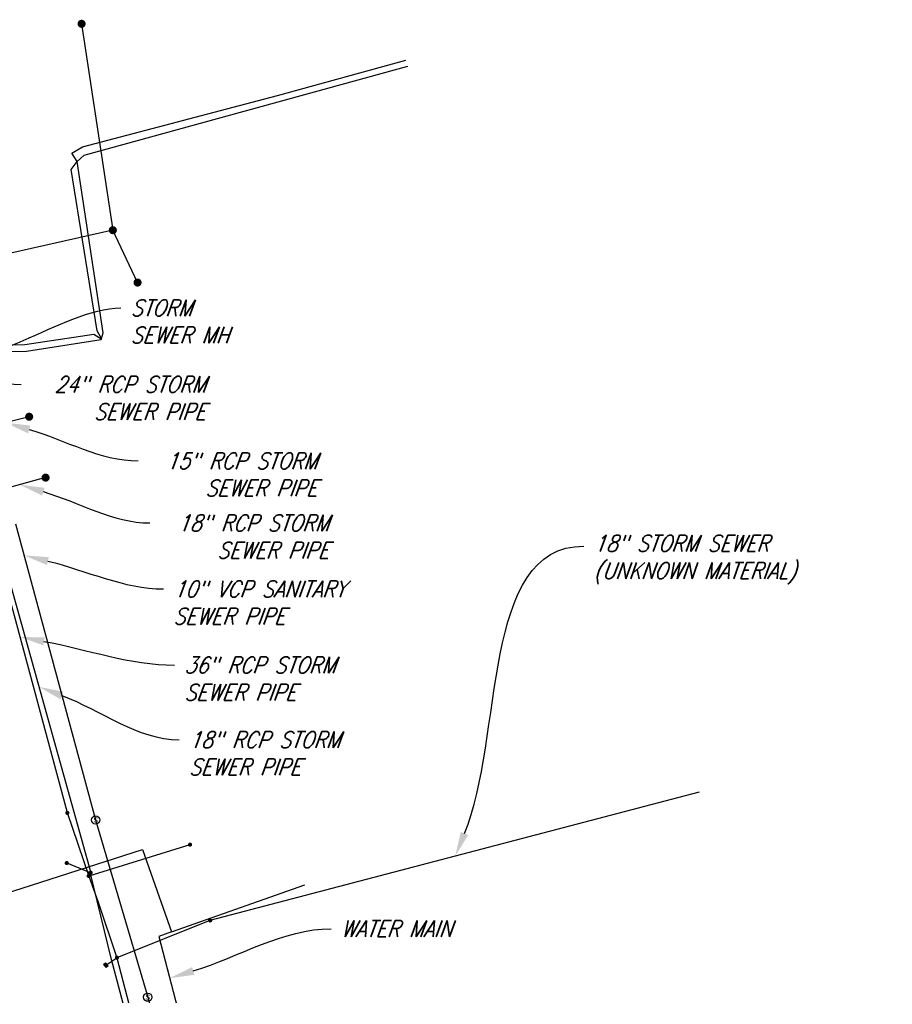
# Model space of a CAD drawing. Extents: x 1590644 to 1645661, y 573566 to 576593.
# Tile 15 of 18: x 1610359 to 1610892, y 575991 to 576593. Entities that reach past the tile are written whole.
import ezdxf
from ezdxf import colors
from ezdxf.entities.mleader import LeaderData, LeaderLine
from ezdxf.enums import TextEntityAlignment as Align
from ezdxf.lldxf.tags import DXFTag
from ezdxf.math import Vec2, Vec3

# ---------------------------------------------------------------- set-up
doc = ezdxf.new("R2010")
doc.units = 0
doc.header["$MEASUREMENT"] = 0
for name, color, linetype, true_color in [('1-GIS-SMVCONDTG- STORM PIPES', 7, 'STORM EX', 0x007f3f), ('1-GIS-SMVSTRUCG-STORM MH', 7, 'Continuous', 0x007f3f), ('1-GIS-SWNETG-SEWER PIPES', 7, 'SAN EX', 0x7f5f3f), ('1-GIS-SWNETMHG-SEWER MH', 7, 'Continuous', 0x7f5f3f), ('1-GIS-V-COMM-FIBER', 7, 'FIBER', 0xcc6600), ('STM STRUCT', 7, 'STORM_LINE', 0x007f3f), ('WATER MAIN', 7, 'WATER_LINE', 0x6699cc)]:
    doc.layers.add(name, color=color, linetype=linetype, true_color=true_color)
doc.layers.add('C-ANNO-LABL', color=15, linetype='Continuous')
doc.layers.add('STM MH', color=1, linetype='Continuous')
doc.styles.add('CI-EX', font='romans.shx', dxfattribs={"width": 0.85, "oblique": 20, "height": 0.1})
doc.styles.add('RomanS', font='romans.shx', dxfattribs={"height": 1})
doc.styles.get("Standard").update_dxf_attribs({"font": 'arial.ttf'})
doc.linetypes.add('FIBER', pattern='A,0.5,-0.2,["FIB",Standard,S=0.075,R=0,X=-0.1,Y=-0.05],-0.25', length=0.95)
tags = doc.linetypes.add('SAN EX', pattern='A,0.13,-0.075,0.13,-0.075,0.13,-0.075,0.13,-0.0475,["EX SS",RomanS,S=0.08,R=0,X=0,Y=-0.04],-0.425', length=1.2175).pattern_tags.tags
tags[18] = DXFTag(74, 10)
tags = doc.linetypes.add('STORM EX', pattern='A,0.13,-0.075,0.13,-0.075,0.13,-0.075,0.13,-0.0475,["EX SD",RomanS,S=0.08,R=0,X=0,Y=-0.04],-0.425', length=1.2175).pattern_tags.tags
tags[18] = DXFTag(74, 10)
doc.linetypes.add('STORM_LINE', pattern='A,0.5,-0.2,["SS",Standard,S=0.1,R=0,X=-0.1,Y=-0.05],-0.25', length=0.95)
tags = doc.linetypes.add('WATER EX', pattern='A,0.13,-0.075,0.13,-0.075,0.13,-0.075,0.13,-0.035,["EX W",RomanS,S=0.08,R=0,X=0,Y=-0.04],-0.3625', length=1.1425).pattern_tags.tags
tags[18] = DXFTag(74, 10)
doc.linetypes.add('WATER_LINE', pattern='A,12.7,-5.08,["W",Standard,S=2.54,R=0,X=-2.54,Y=-1.27],-6.35', length=24.13)

# ---------------------------------------------------------------- blocks, each defined once
blk = doc.blocks.new('SSMH')
blk.add_circle((0, 0), 0.0635678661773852)
blk.add_text('S', height=0.07628143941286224).set_placement((0, -0.03814071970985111), align=Align.CENTER)
blk = doc.blocks.new('STMH-N')
at = {"layer": '1-GIS-SWNETMHG-SEWER MH'}
h = blk.add_hatch(color=256, dxfattribs=at)
h.dxf.hatch_style = 1
edge = h.paths.add_edge_path()
edge.add_arc((0, 0), 0.5, 0, 360)

msp = doc.modelspace()

# ---------------------------------------------------------------- hatches: boundary and pattern name
at = {"layer": 'STM MH'}
h = msp.add_hatch(color=256, dxfattribs=at)
h.dxf.hatch_style = 1
h.paths.add_polyline_path([(1610386.516968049, 576108.1662598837, 1), (1610389.059682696, 576108.1662598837, 1)])
h = msp.add_hatch(color=256, dxfattribs=at)
h.dxf.hatch_style = 1
h.paths.add_polyline_path([(1610461.61454706, 576088.7652323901, 1), (1610464.157261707, 576088.7652323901, 1)])
h = msp.add_hatch(color=256, dxfattribs=at)
h.dxf.hatch_style = 1
h.paths.add_polyline_path([(1610386.148117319, 576077.4922924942, 1), (1610388.690831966, 576077.4922924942, 1)])
h = msp.add_hatch(color=256, dxfattribs=at)
h.dxf.hatch_style = 1
h.paths.add_polyline_path([(1610400.791726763, 576071.6068293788, 1), (1610403.33444141, 576071.6068293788, 1)])
h = msp.add_hatch(color=256, dxfattribs=at)
h.dxf.hatch_style = 1
h.paths.add_polyline_path([(1610399.558189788, 576069.6185100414, 1), (1610402.100904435, 576069.6185100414, 1)])
h = msp.add_hatch(color=256, dxfattribs=at)
h.dxf.hatch_style = 1
h.paths.add_polyline_path([(1610473.842140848, 576042.3338151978, 1), (1610476.384855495, 576042.3338151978, 1)])
h = msp.add_hatch(color=256, dxfattribs=at)
h.dxf.hatch_style = 1
h.paths.add_polyline_path([(1610416.854765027, 576019.6285760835, 1), (1610419.397479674, 576019.6285760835, 1)])

# ---------------------------------------------------------------- linework, layer by layer
at = {"layer": '1-GIS-SMVCONDTG- STORM PIPES'}
for p, q in [((1610396.51608527, 576590.9814630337), (1610415.613438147, 576464.6788297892)), ((1610415.613438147, 576464.6788297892), (1610292.322069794, 576436.9554843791)), ((1610430.761090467, 576432.6442835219), (1610415.613438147, 576464.6788297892)), ((1610364.433188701, 576350.5488657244), (1610326.854642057, 576341.0668064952)), ((1610326.854642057, 576341.0668064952), (1610402.179474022, 576071.4928091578)), ((1610374.485076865, 576313.3004383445), (1610335.375372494, 576302.5080206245)), ((1610335.375372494, 576302.5080206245), (1610387.690598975, 576108.3144260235)), ((1610774.36796246, 576120.8537664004), (1610474.983683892, 576042.4123122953)), ((1610387.690598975, 576108.3144260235), (1610400.906846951, 576069.555808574)), ((1610462.800876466, 576088.645662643), (1610400.906846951, 576069.555808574)), ((1610387.527293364, 576077.5129117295), (1610402.179474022, 576071.4928091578)), ((1610474.983683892, 576042.4123122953), (1610418.101124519, 576019.5356819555)), ((1610411.404315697, 576015.0888710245), (1610418.101124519, 576019.5356819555)), ((1610418.101124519, 576019.5356819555), (1610453.962869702, 575880.9760550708))]:
    msp.add_line(p, q, dxfattribs=at)
at = {"layer": '1-GIS-SMVCONDTG- STORM PIPES', "flags": 128}
msp.add_lwpolyline([(1610400.906846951, 576069.555808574), (1610406.600432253, 576053.5436320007), (1610418.101124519, 576019.5356819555)], dxfattribs=at)
at = {"layer": '1-GIS-SWNETG-SEWER PIPES'}
for p, q in [((1610356.059379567, 576285.069900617), (1610405.08226466, 576103.8300684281)), ((1610405.08226466, 576103.8300684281), (1610437.003004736, 575995.4181092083)), ((1610437.003004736, 575995.4181092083), (1610501.018787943, 575743.4209537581))]:
    msp.add_line(p, q, dxfattribs=at)
at = {"layer": '1-GIS-V-COMM-FIBER', "flags": 128}
for points in [[(1610289.794979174, 576386.9689413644), (1610289.370378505, 576382.7515808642), (1610238.822802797, 576379.4172017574), (1610237.708279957, 576383.5781778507), (1610240.211105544, 576388.8602668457), (1610287.425800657, 576393.8609596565), (1610361.858655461, 576394.6964410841), (1610404.074073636, 576401.0856546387), (1610408.811803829, 576397.9229519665), (1610406.01814032, 576403.0298655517), (1610390.18340279, 576501.9033919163), (1610393.769268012, 576506.6576439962), (1610390.460746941, 576511.9018963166), (1610397.126227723, 576515.7904032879), (1610516.273190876, 576547.178192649), (1610594.885296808, 576568.7932957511)], [(1610118.857951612, 576513.2635474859), (1610190.949116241, 576513.75819657), (1610200.086139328, 576505.2233608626), (1610208.260885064, 576421.8926797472), (1610237.694261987, 576383.5963352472), (1610288.890679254, 576389.938874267), (1610362.833420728, 576390.5968724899), (1610408.55936533, 576397.882730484), (1610409.759651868, 576401.9659905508), (1610393.769231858, 576506.6578718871), (1610398.04292983, 576510.4960177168), (1610596.070825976, 576565.1487182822)]]:
    msp.add_lwpolyline(points, dxfattribs=at)
at = {"layer": 'Defpoints'}
msp.add_lwpolyline([(1610531.865694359, 575562.8060550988), (1610522.864071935, 575606.4903509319), (1610514.284036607, 575637.3187013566), (1610451.318611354, 575880.8027944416), (1610414.783579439, 576018.5603929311), (1610401.663526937, 576071.8299714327)], dxfattribs=at)
at = {"layer": 'STM STRUCT', "ltscale": 10}
for p, q in [((1610409.925348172, 576015.3867024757), (1610411.086223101, 576016.4146959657)), ((1610411.505027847, 576013.6028287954), (1610409.925348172, 576015.3867024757)), ((1610411.883110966, 576013.9376340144), (1610410.303431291, 576015.7215076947)), ((1610410.317247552, 576015.705905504), (1610411.100039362, 576016.399093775)), ((1610410.408332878, 576015.603046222), (1610411.191124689, 576016.296234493)), ((1610410.499418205, 576015.5001869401), (1610411.282210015, 576016.1933752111)), ((1610411.373295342, 576016.0905159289), (1610410.590503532, 576015.3973276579)), ((1610410.590503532, 576015.3973276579), (1610410.681588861, 576015.2944683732)), ((1610410.681588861, 576015.2944683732), (1610411.464380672, 576015.9876566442)), ((1610411.555465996, 576015.884797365), (1610410.772674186, 576015.191609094)), ((1610410.772674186, 576015.191609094), (1610410.863759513, 576015.0887498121)), ((1610410.863759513, 576015.0887498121), (1610411.646551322, 576015.7819380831)), ((1610411.737636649, 576015.679078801), (1610410.954844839, 576014.9858905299)), ((1610410.954844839, 576014.9858905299), (1610411.045930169, 576014.8830312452)), ((1610411.045930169, 576014.8830312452), (1610411.828721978, 576015.5762195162)), ((1610411.086223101, 576016.4146959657), (1610412.665902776, 576014.6308222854)), ((1610411.919807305, 576015.4733602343), (1610411.137015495, 576014.7801719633)), ((1610412.010892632, 576015.3705009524), (1610411.228100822, 576014.6773126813)), ((1610411.282210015, 576016.1933752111), (1610411.373295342, 576016.0905159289)), ((1610412.101977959, 576015.2676416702), (1610411.319186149, 576014.5744533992)), ((1610411.410271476, 576014.4715941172), (1610412.193063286, 576015.1647823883)), ((1610411.464380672, 576015.9876566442), (1610411.555465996, 576015.884797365)), ((1610412.284148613, 576015.0619231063), (1610411.501356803, 576014.3687348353)), ((1610412.665902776, 576014.6308222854), (1610411.505027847, 576013.6028287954)), ((1610411.59244213, 576014.2658755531), (1610412.37523394, 576014.9590638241)), ((1610411.646551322, 576015.7819380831), (1610411.737636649, 576015.679078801)), ((1610412.466319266, 576014.8562045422), (1610411.683527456, 576014.1630162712)), ((1610412.557404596, 576014.7533452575), (1610411.774612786, 576014.0601569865)), ((1610411.828721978, 576015.5762195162), (1610411.919807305, 576015.4733602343)), ((1610412.648489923, 576014.6504859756), (1610411.865698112, 576013.9572977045))]:
    msp.add_line(p, q, dxfattribs=at)
at = {"layer": 'WATER MAIN', "linetype": 'WATER EX'}
msp.add_line((1610451.464134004, 576035.3253815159), (1610533.143376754, 576064.0706909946), dxfattribs=at)
at = {"layer": 'WATER MAIN', "linetype": 'WATER EX', "flags": 128}
msp.add_lwpolyline([(1609906.492806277, 576195.9027681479), (1610139.060797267, 575958.0697692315), (1610231.39318243, 576010.788113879), (1610272.924573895, 576030.9406261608), (1610337.682188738, 576054.9547387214), (1610433.725182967, 576085.7302689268), (1610451.464134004, 576035.3253815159), (1610443.758409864, 576032.6135122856), (1610517.146570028, 575750.6848526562), (1610543.632945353, 575736.5939333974)], dxfattribs=at)

# ---------------------------------------------------------------- block references
at = {"layer": '1-GIS-SMVSTRUCG-STORM MH', "xscale": 5, "yscale": 5, "zscale": 5}
for p in [(1610396.51608527, 576590.9814630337), (1610415.613438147, 576464.6788297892), (1610430.761090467, 576432.6442835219), (1610364.433188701, 576350.5488657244), (1610374.485076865, 576313.3004383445)]:
    msp.add_blockref('STMH-N', p, dxfattribs=at)
at = {"layer": '1-GIS-SWNETMHG-SEWER MH', "xscale": 40, "yscale": 40, "zscale": 40}
for p in [(1610405.08226466, 576103.8300684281), (1610437.003004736, 575995.4181092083)]:
    msp.add_blockref('SSMH', p, dxfattribs=at)

# ---------------------------------------------------------------- leaders
at = {"layer": 'C-ANNO-LABL'}
ml = msp.add_multileader_mtext('Standard', dxfattribs=at)
ml.set_content('STORM\\PSEWER MH', color=256, style='CI-EX')
ml.set_leader_properties()
ml.build(insert=Vec2(0, 0))
ml.multileader.update_dxf_attribs({"leader_type": 2, "text_right_attachment_type": 3, "dogleg_length": 0.36, "arrow_head_size": 15, "scale": 100})
ctx = ml.context
ctx.base_point, ctx.scale, ctx.char_height, ctx.arrow_head_size, ctx.landing_gap_size, ctx.plane_origin = Vec3(1610420.521491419, 576417.1440937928), 100, 10, 15, 6, Vec3(1610188.367931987, 576734.709476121)
ctx.right_attachment = 3
notes = []
notes.append((ctx, [(0, (1, 1, 0), (1610384.521491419, 576417.1440937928), (1, 0), 36, [(2, [(1610294.767763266, 576435.806235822), (1610313.683894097, 576394.7886132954)], 0, [])])]))
ctx.mtext.insert, ctx.mtext.flow_direction = Vec3(1610426.521491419, 576422.1440937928), 5
ml = msp.add_multileader_mtext('Standard', dxfattribs=at)
ml.set_content('24" RCP STORM\\PSEWER PIPE', color=256, style='CI-EX')
ml.set_leader_properties()
ml.build(insert=Vec2(0, 0))
ml.multileader.update_dxf_attribs({"leader_type": 2, "text_right_attachment_type": 3, "dogleg_length": 0.36, "arrow_head_size": 15, "scale": 100})
ctx = ml.context
ctx.base_point, ctx.scale, ctx.char_height, ctx.arrow_head_size, ctx.landing_gap_size, ctx.plane_origin = Vec3(1610359.632723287, 576370.292704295), 100, 10, 15, 6, Vec3(1610456.215961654, 576568.2436107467)
ctx.right_attachment, ctx.text_align_type = 3, 2
notes.append((ctx, [(0, (1, 1, 0), (1610323.632723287, 576370.292704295), (1, 0), 36, [(0, [(1610276.767899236, 576392.595402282)], 0, [])])]))
ctx.mtext.insert, ctx.mtext.alignment, ctx.mtext.flow_direction = Vec3(1610472.486711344, 576375.292704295), 3, 5
ml = msp.add_multileader_mtext('Standard', dxfattribs=at)
ml.set_content('15" RCP STORM\\PSEWER PIPE', color=256, style='CI-EX')
ml.set_leader_properties()
ml.build(insert=Vec2(0, 0))
ml.multileader.update_dxf_attribs({"leader_type": 2, "text_right_attachment_type": 3, "dogleg_length": 0.36, "arrow_head_size": 15, "scale": 100})
ctx = ml.context
ctx.base_point, ctx.scale, ctx.char_height, ctx.arrow_head_size, ctx.landing_gap_size, ctx.plane_origin = Vec3(1610431.0668499, 576323.5528466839), 100, 10, 15, 6, Vec3(1610499.508034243, 576535.3919239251)
ctx.right_attachment, ctx.text_align_type = 3, 2
notes.append((ctx, [(0, (1, 1, 0), (1610395.0668499, 576323.5528466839), (1, 0), 36, [(0, [(1610350.047216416, 576346.9189051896)], 0, [])])]))
ctx.mtext.insert, ctx.mtext.alignment, ctx.mtext.flow_direction = Vec3(1610540.682742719, 576328.5528466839), 3, 5
ml = msp.add_multileader_mtext('Standard', dxfattribs=at)
ml.set_content('18" RCP STORM\\PSEWER PIPE', color=256, style='CI-EX')
ml.set_leader_properties()
ml.build(insert=Vec2(0, 0))
ml.multileader.update_dxf_attribs({"leader_type": 2, "text_right_attachment_type": 3, "dogleg_length": 0.36, "arrow_head_size": 15, "scale": 100})
ctx = ml.context
ctx.base_point, ctx.scale, ctx.char_height, ctx.arrow_head_size, ctx.landing_gap_size, ctx.plane_origin = Vec3(1610438.238165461, 576285.5633145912), 100, 10, 15, 6, Vec3(1610506.679349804, 576497.4023918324)
ctx.right_attachment, ctx.text_align_type = 3, 2
notes.append((ctx, [(0, (1, 1, 0), (1610402.238165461, 576285.5633145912), (1, 0), 36, [(0, [(1610358.678841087, 576308.9386692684)], 0, [])])]))
ctx.mtext.insert, ctx.mtext.alignment, ctx.mtext.flow_direction = Vec3(1610547.854058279, 576290.5633145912), 3, 5
ml = msp.add_multileader_mtext('Standard', dxfattribs=at)
ml.set_content('18" STORM SEWER\\P(UNKNOWN MATERIAL)', color=256, style='CI-EX')
ml.set_leader_properties()
ml.build(insert=Vec2(0, 0))
ml.multileader.update_dxf_attribs({"leader_type": 2, "text_right_attachment_type": 3, "dogleg_length": 0.36, "arrow_head_size": 15, "scale": 100})
ctx = ml.context
ctx.base_point, ctx.scale, ctx.char_height, ctx.arrow_head_size, ctx.landing_gap_size, ctx.plane_origin = Vec3(1610703.809198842, 576271.3936686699), 100, 10, 15, 6, Vec3(1610422.541896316, 576293.6315201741)
ctx.right_attachment = 3
notes.append((ctx, [(0, (1, 1, 0), (1610667.809198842, 576271.3936686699), (1, 0), 36, [(0, [(1610625.015183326, 576081.7219548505)], 0, [])])]))
ctx.mtext.insert, ctx.mtext.width, ctx.mtext.defined_height, ctx.mtext.flow_direction = Vec3(1610709.809198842, 576278.0603353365), 349.508440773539, 38.93181850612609, 5
ml = msp.add_multileader_mtext('Standard', dxfattribs=at)
ml.set_content('10" VCP SANITARY\\PSEWER PIPE', color=256, style='CI-EX')
ml.set_leader_properties()
ml.build(insert=Vec2(0, 0))
ml.multileader.update_dxf_attribs({"leader_type": 2, "text_right_attachment_type": 3, "dogleg_length": 0.36, "arrow_head_size": 15, "scale": 100})
ctx = ml.context
ctx.base_point, ctx.scale, ctx.char_height, ctx.arrow_head_size, ctx.landing_gap_size, ctx.plane_origin = Vec3(1610446.627041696, 576245.1703119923), 100, 10, 15, 6, Vec3(1610574.805873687, 576502.5574885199)
ctx.right_attachment = 3
notes.append((ctx, [(0, (1, 1, 0), (1610410.627041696, 576245.1703119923), (1, 0), 36, [(0, [(1610361.291247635, 576265.7274468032)], 0, [])])]))
ctx.mtext.insert, ctx.mtext.flow_direction = Vec3(1610452.627041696, 576250.1703119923), 5
ml = msp.add_multileader_mtext('Standard', dxfattribs=at)
ml.set_content('36" RCP STORM\\PSEWER PIPE', color=256, style='CI-EX')
ml.set_leader_properties()
ml.build(insert=Vec2(0, 0))
ml.multileader.update_dxf_attribs({"leader_type": 2, "text_right_attachment_type": 3, "dogleg_length": 0.36, "arrow_head_size": 15, "scale": 100})
ctx = ml.context
ctx.base_point, ctx.scale, ctx.char_height, ctx.arrow_head_size, ctx.landing_gap_size, ctx.plane_origin = Vec3(1610453.372618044, 576198.5659246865), 100, 10, 15, 6, Vec3(1610559.887928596, 576461.1388126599)
ctx.right_attachment = 3
notes.append((ctx, [(0, (1, 1, 0), (1610417.372618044, 576198.5659246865), (1, 0), 36, [(0, [(1610358.732811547, 576215.8054417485)], 0, [])])]))
ctx.mtext.insert, ctx.mtext.flow_direction = Vec3(1610459.372618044, 576203.5659246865), 5
ml = msp.add_multileader_mtext('Standard', dxfattribs=at)
ml.set_content('18" RCP STORM\\PSEWER PIPE', color=256, style='CI-EX')
ml.set_leader_properties()
ml.build(insert=Vec2(0, 0))
ml.multileader.update_dxf_attribs({"leader_type": 2, "text_right_attachment_type": 3, "dogleg_length": 0.36, "arrow_head_size": 15, "scale": 100})
ctx = ml.context
ctx.base_point, ctx.scale, ctx.char_height, ctx.arrow_head_size, ctx.landing_gap_size, ctx.plane_origin = Vec3(1610456.185457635, 576152.9217539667), 100, 10, 15, 6, Vec3(1610579.759279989, 576406.1962510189)
ctx.right_attachment = 3
notes.append((ctx, [(0, (1, 1, 0), (1610420.185457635, 576152.9217539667), (1, 0), 36, [(0, [(1610370.380094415, 576185.2970573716)], 0, [])])]))
ctx.mtext.insert, ctx.mtext.flow_direction = Vec3(1610462.185457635, 576157.9217539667), 5
ml = msp.add_multileader_mtext('Standard', dxfattribs=at)
ml.set_content('60"x60" BRICK \\PBOX CULVERT\\PSANITARY SEWER', color=256, style='CI-EX')
ml.set_leader_properties()
ml.build(insert=Vec2(0, 0))
ml.multileader.update_dxf_attribs({"leader_type": 2, "text_right_attachment_type": 3, "dogleg_length": 0.36, "arrow_head_size": 15, "scale": 100})
ctx = ml.context
ctx.base_point, ctx.scale, ctx.char_height, ctx.arrow_head_size, ctx.landing_gap_size, ctx.plane_origin = Vec3(1610173.096724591, 576089.9425274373), 100, 10, 15, 6, Vec3(1609769.613731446, 575955.6549000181)
ctx.right_attachment = 3
notes.append((ctx, [(0, (1, 1, 0), (1610137.096724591, 576089.9425274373), (1, 0), 36, [(0, [(1610079.408940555, 575858.6983252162)], 0, [])])]))
ctx.mtext.insert, ctx.mtext.width, ctx.mtext.defined_height, ctx.mtext.flow_direction = Vec3(1610179.096724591, 576094.9425274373), 160.7390849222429, 48.22300665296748, 5
ml = msp.add_multileader_mtext('Standard', dxfattribs=at)
ml.set_content('WATER MAIN', color=256, style='CI-EX')
ml.set_leader_properties()
ml.build(insert=Vec2(0, 0))
ml.multileader.update_dxf_attribs({"leader_type": 2, "text_right_attachment_type": 3, "dogleg_length": 0.36, "arrow_head_size": 15, "scale": 100})
ctx = ml.context
ctx.base_point, ctx.scale, ctx.char_height, ctx.arrow_head_size, ctx.landing_gap_size, ctx.plane_origin = Vec3(1610549.200813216, 576037.2947868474), 100, 10, 15, 6, Vec3(1610620.08467574, 575997.551168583)
ctx.right_attachment = 3
notes.append((ctx, [(0, (1, 1, 0), (1610513.200813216, 576037.2947868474), (1, 0), 36, [(0, [(1610450.467017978, 576007.0658343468)], 0, [])])]))
ctx.mtext.insert, ctx.mtext.flow_direction = Vec3(1610555.200813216, 576042.2947868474), 5
for ctx, leaders in notes:
    for number, flags, end, landing, length, lines in leaders:
        leader = LeaderData()
        leader.index, (leader.has_last_leader_line, leader.has_dogleg_vector, leader.attachment_direction) = number, flags
        leader.last_leader_point, leader.dogleg_vector, leader.dogleg_length = Vec3(end), Vec3(landing), length
        for number, points, colour, breaks in lines:
            line = LeaderLine()
            line.index, line.vertices, line.color, line.breaks = number, Vec3.list(points), colors.encode_raw_color(colour), breaks
            leader.lines.append(line)
        ctx.leaders.append(leader)

# ---------------------------------------------------------------- next in the draw order: leaders
ml = msp.add_multileader_mtext('Standard', dxfattribs=at)
ml.set_content('10" GAS LINE\\P(UNKNOWN MATERIAL)', color=256, style='CI-EX')
ml.set_leader_properties()
ml.build(insert=Vec2(0, 0))
ml.multileader.update_dxf_attribs({"leader_type": 2, "text_right_attachment_type": 3, "dogleg_length": 0.36, "arrow_head_size": 15, "scale": 100})
ctx = ml.context
ctx.base_point, ctx.scale, ctx.char_height, ctx.arrow_head_size, ctx.landing_gap_size, ctx.plane_origin = Vec3(1609805.887097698, 575980.086551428), 100, 10, 15, 6, Vec3(1609906.975193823, 576155.0478951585)
ctx.right_attachment = 3
notes = []
notes.append((ctx, [(1, (1, 1, 0), (1610030.23246963, 575959.0525378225), (-1, 0), 36, [(0, [(1610088.511540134, 575997.3461702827)], 0, [])])]))
ctx.mtext.insert, ctx.mtext.width, ctx.mtext.flow_direction = Vec3(1609811.887097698, 575986.7532180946), 195.3822296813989, 5
ctx.mtext.has_bg_fill, ctx.mtext.bg_color, ctx.mtext.bg_scale_factor, ctx.mtext.bg_transparency, ctx.mtext.use_window_bg_color = 1, -1027028792, 1.5, 0, 1
for ctx, leaders in notes:
    for number, flags, end, landing, length, lines in leaders:
        leader = LeaderData()
        leader.index, (leader.has_last_leader_line, leader.has_dogleg_vector, leader.attachment_direction) = number, flags
        leader.last_leader_point, leader.dogleg_vector, leader.dogleg_length = Vec3(end), Vec3(landing), length
        for number, points, colour, breaks in lines:
            line = LeaderLine()
            line.index, line.vertices, line.color, line.breaks = number, Vec3.list(points), colors.encode_raw_color(colour), breaks
            leader.lines.append(line)
        ctx.leaders.append(leader)

doc.saveas('drawing.dxf')
